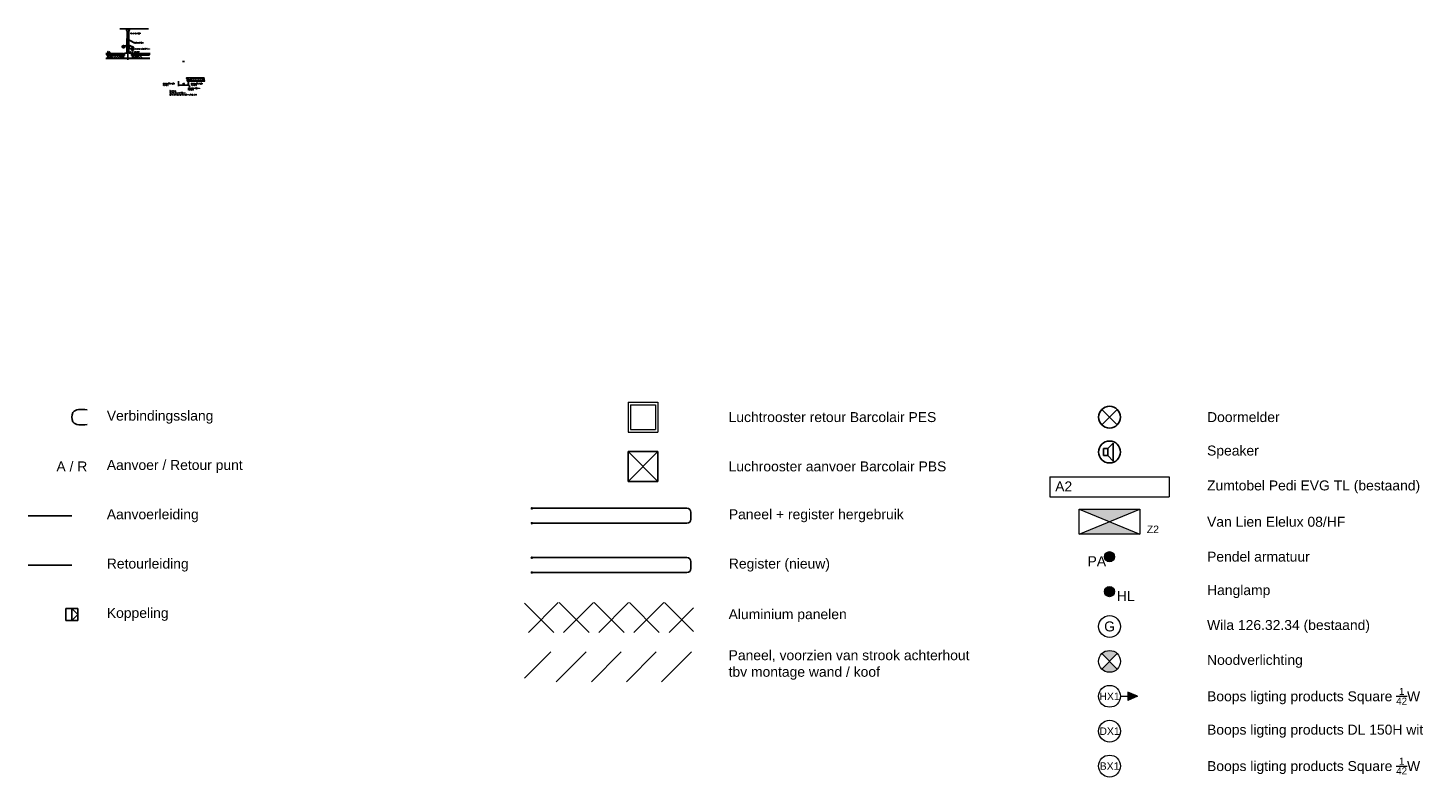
# Model space of a CAD drawing. Extents: x 51386 to 741080, y -643930 to -279818.
# Tile 1 of 34: x 51386 to 65465, y -288268 to -280735. Entities that reach past the tile are written whole.
import ezdxf

# ---------------------------------------------------------------- set-up
doc = ezdxf.new("R2010")
doc.units = 0
doc.header["$LTSCALE"] = 25
for name, color, linetype in [('0010CL', 2, 'CONTINUOUS'), ('0015', 8, 'CONTINUOUS'), ('0020', 7, 'CONTINUOUS'), ('0025', 1, 'CONTINUOUS'), ('0035', 5, 'CONTINUOUS'), ('25', 1, 'CONTINUOUS'), ('50', 3, 'CONTINUOUS'), ('I-PANELS', 5, 'CONTINUOUS'), ('KP-koppelingen', 6, 'CONTINUOUS'), ('KP-leidingen(aanvoer)', 5, 'CONTINUOUS'), ('KP-leidingen(retour)', 1, 'CONTINUOUS'), ('KP-Lucht aanvoer', 6, 'CONTINUOUS'), ('KP-lucht centreline', 2, 'CONTINUOUS'), ('KP-Melders', 3, 'CONTINUOUS'), ('KP-nieuweleiding retour', 1, 'CONTINUOUS'), ('KP-panelen', 1, 'CONTINUOUS'), ('KP-registers', 4, 'CONTINUOUS'), ('KP-slangen', 7, 'CONTINUOUS'), ('KP-tekst', 7, 'CONTINUOUS'), ('STALEN-HOEKANKER', 4, 'CONTINUOUS')]:
    doc.layers.add(name, color=color, linetype=linetype)
for name, color, linetype, lineweight in [('KP-Aluminium', 8, 'CONTINUOUS', 18), ('KP-Lucht retour', 3, 'CONTINUOUS', 18), ('KP-Registers-nieuw', 3, 'CONTINUOUS', 25), ('KP-Verlichting', 2, 'CONTINUOUS', 18)]:
    doc.layers.add(name, color=color, linetype=linetype, lineweight=lineweight)
doc.styles.add('arial', font='ARIAL.TTF')
doc.styles.add('VERWOL-1', font='ROMANS.SHX')
pattern_1 = [(105, (0, 0), (-12.07407283, -3.23523806), []), (195, (0, 0), (3.23523806, -12.07407283), [])]

# ---------------------------------------------------------------- blocks, each defined once
blk = doc.blocks.new('Register A')
at = {"layer": 'KP-registers', "linetype": 'Continuous'}
for p, q in [((50, 115), (50, 185)), ((90, 225), (1644, 225)), ((90, 75), (1644, 75))]:
    blk.add_line(p, q, dxfattribs=at)
for centre in [(1650, 225), (1650, 75)]:
    blk.add_circle(centre, 6, dxfattribs=at)
for centre, start, end in [((90, 185), 90, 180), ((90, 115), 180, 270)]:
    blk.add_arc(centre, 40, start, end, dxfattribs=at)
blk = doc.blocks.new('Register A nieuw')
at = {"layer": 'KP-Registers-nieuw', "linetype": 'Continuous'}
for p, q in [((1610, 225), (56, 225)), ((1650, 115), (1650, 185)), ((1610, 75), (56, 75))]:
    blk.add_line(p, q, dxfattribs=at)
for centre in [(50, 225), (50, 75)]:
    blk.add_circle(centre, 6, dxfattribs=at)
for centre, start, end in [((1610, 185), 0, 90), ((1610, 115), 270, 0)]:
    blk.add_arc(centre, 40, start, end, dxfattribs=at)

msp = doc.modelspace()

# ---------------------------------------------------------------- hatches: boundary and pattern name
at = {"layer": 'KP-Aluminium', "linetype": 'Continuous'}
h = msp.add_hatch(dxfattribs=at)
h.set_pattern_fill('ANSI37', color=256, scale=2000, style=0)
h.set_pattern_definition([(45, (-73561.9, -11975.6), (-176.7767, 176.7767), []), (135, (-73561.9, -11975.6), (-176.7767, -176.7767), [])])
h.paths.add_polyline_path([(58079.2, -286514.3), (56379.2, -286514.3), (56379.2, -286814.3), (58079.2, -286814.3)])
at = {"layer": 'KP-nieuweleiding retour', "linetype": 'Continuous'}
h = msp.add_hatch(dxfattribs=at)
h.set_pattern_fill('ANSI31', color=256, scale=2000, style=0)
h.set_pattern_definition([(45, (0, 0), (-176.7767, 176.7767), [])])
h.paths.add_polyline_path([(58079.2, -287010.2), (56379.2, -287010.2), (56379.2, -287310.2), (58079.2, -287310.2)])
at = {"layer": 'KP-panelen', "linetype": 'Continuous'}
h = msp.add_hatch(dxfattribs=at)
h.set_pattern_fill('ANSI37', color=256, scale=100, angle=60)
h.set_pattern_definition(pattern_1)
h.paths.add_polyline_path([(52347.3, -280990.4), (52291.3, -280990.4), (52300.8, -280999.9), (52347.3, -280999.9)])
h.paths.add_polyline_path([(52291.3, -280990.4), (52169.3, -280990.4), (52169.3, -280999.9), (52300.8, -280999.9)])
h = msp.add_hatch(dxfattribs=at)
h.set_pattern_fill('ANSI37', color=256, scale=100, angle=60)
h.set_pattern_definition(pattern_1)
h.paths.add_polyline_path([(52434.6, -280990.4), (52490.6, -280990.4), (52481.1, -280999.9), (52434.6, -280999.9)])
h.paths.add_polyline_path([(52490.6, -280990.4), (52612.5, -280990.4), (52612.5, -280999.9), (52481.1, -280999.9)])
at = {"layer": 'KP-Verlichting', "linetype": 'Continuous'}
h = msp.add_hatch(color=256, dxfattribs=at)
h.paths.add_polyline_path([(61957.8, -285575.9), (62262.5, -285701.6), (62567.2, -285575.9)])
h.paths.add_polyline_path([(62567.2, -285827.3), (62262.5, -285701.6), (61957.8, -285827.3)])
for points in [[(62313.4, -286052.5, 1), (62211.5, -286052.5, 1)], [(62313.4, -286403.4, 1), (62211.5, -286403.4, 1)]]:
    msp.add_hatch(color=256, dxfattribs=at).paths.add_polyline_path(points)
h = msp.add_hatch(color=256, dxfattribs=at)
h.paths.add_polyline_path([(62184.7, -287027.4), (62262.5, -287105.2), (62340.3, -287027.4, 0.4142136)])
h.paths.add_polyline_path([(62184.7, -287183, 0.4142136), (62340.3, -287183), (62262.5, -287105.2)])
h = msp.add_hatch(color=256, dxfattribs=at)
h.paths.add_polyline_path([(62544.4, -287456.1), (62446.6, -287456.1), (62446.6, -287498.2)])
h.paths.add_polyline_path([(62544.4, -287456.1), (62446.6, -287414), (62446.6, -287456.1)])

# ---------------------------------------------------------------- linework, layer by layer
at = {"layer": '0010CL', "linetype": 'Continuous'}
for p, q in [((52390.9, -280735.2), (52390.9, -280755.5)), ((52372.1, -280856.7), (52398.6, -280856.7)), ((52390.9, -281053.7), (52390.9, -280778.2)), ((52406, -280857.9), (52447.4, -280880.7)), ((52176.9, -281018.4), (52183.9, -281011.4)), ((52178.2, -281039.1), (52206, -281011.4)), ((52183.9, -281011.4), (52184.6, -281010.7)), ((52184.6, -281010.7), (52186.9, -281008.3)), ((52199.9, -281039.5), (52228.1, -281011.4)), ((52206, -281011.4), (52206.7, -281010.7)), ((52206.7, -281010.7), (52208.4, -281009)), ((52222.8, -281038.7), (52250.2, -281011.4)), ((52228.1, -281011.4), (52228.8, -281010.7)), ((52228.8, -281010.7), (52230.1, -281009.3)), ((52244.8, -281038.8), (52272.2, -281011.4)), ((52250.2, -281011.4), (52250.9, -281010.7)), ((52250.9, -281010.7), (52252.2, -281009.4)), ((52267, -281038.7), (52294.3, -281011.4)), ((52272.2, -281011.4), (52272.9, -281010.7)), ((52272.9, -281010.7), (52274.5, -281009.2)), ((52294.3, -281011.4), (52295, -281010.7)), ((52295, -281010.7), (52296.8, -281008.9)), ((52306.7, -281021.1), (52319.1, -281008.7)), ((52323.5, -281026.4), (52339, -281010.9)), ((52372.7, -280910), (52403, -280910)), ((52410.4, -280911.3), (52451.8, -280934.1)), ((52475.2, -281021.1), (52462.7, -281008.7)), ((52486.8, -281010.7), (52485, -281008.9)), ((52487.5, -281011.4), (52486.8, -281010.7)), ((52514.8, -281038.7), (52487.5, -281011.4)), ((52508.9, -281010.7), (52507.4, -281009.2)), ((52509.6, -281011.4), (52508.9, -281010.7)), ((52537.1, -281038.8), (52509.6, -281011.4)), ((52290.2, -281037.6), (52306.7, -281021.1)), ((52312.9, -281037.1), (52323.5, -281026.4)), ((52333.8, -281038.2), (52339.4, -281032.6)), ((52448, -281038.2), (52442.4, -281032.6)), ((52469, -281037.1), (52458.3, -281026.4)), ((52491.6, -281037.6), (52475.2, -281021.1)), ((52899.7, -281270.2), (52899.7, -281318.6)), ((52998.3, -281266.7), (52992.7, -281261.1)), ((53008.6, -281254.9), (52993.1, -281239.3)), ((52993.9, -281289.7), (53014.5, -281329.7)), ((52999.7, -281270.2), (52999.7, -281317.2)), ((53019.3, -281265.5), (53008.6, -281254.9)), ((53025.5, -281249.6), (53013, -281237.2)), ((53041.9, -281266.1), (53025.5, -281249.6)), ((53037.1, -281239.2), (53035.3, -281237.4)), ((53037.8, -281239.9), (53037.1, -281239.2)), ((53065.1, -281267.2), (53037.8, -281239.9)), ((53059.2, -281239.2), (53057.7, -281237.6)), ((53059.9, -281239.9), (53059.2, -281239.2)), ((53087.4, -281267.3), (53059.9, -281239.9)), ((53081.3, -281239.2), (53080, -281237.8)), ((53082, -281239.9), (53081.3, -281239.2)), ((53109.3, -281267.2), (53082, -281239.9)), ((53103.4, -281239.2), (53102.1, -281237.8)), ((53104.1, -281239.9), (53103.4, -281239.2)), ((53132.3, -281268), (53104.1, -281239.9)), ((53125.5, -281239.2), (53123.8, -281237.5)), ((53126.2, -281239.9), (53125.5, -281239.2)), ((53154, -281267.6), (53126.2, -281239.9)), ((53147.6, -281239.2), (53145.2, -281236.8)), ((53148.3, -281239.9), (53147.6, -281239.2)), ((53155.3, -281246.8), (53148.3, -281239.9))]:
    msp.add_line(p, q, dxfattribs=at)
at = {"layer": '0010CL', "color": 1, "linetype": 'Continuous'}
for p, q in [((52375.3, -280744.6), (52375.3, -280747.3)), ((52375.3, -280744.6), (52406.5, -280744.6)), ((52375.3, -280746.2), (52406.5, -280746.2)), ((52376.8, -280754), (52381.1, -280762.9)), ((52379.7, -280763.5), (52378.4, -280760.9)), ((52378.4, -280760.9), (52379.7, -280763.5)), ((52382.8, -280777.1), (52382.8, -280899.2)), ((52384.4, -280777.1), (52384.4, -280898)), ((52397.5, -280777.1), (52397.5, -280895.1)), ((52399, -280777.1), (52399, -280895.2)), ((52400.8, -280762.9), (52405.1, -280754)), ((52402.2, -280763.5), (52403.4, -280760.9)), ((52406.5, -280744.6), (52406.5, -280747.4)), ((52382.8, -280903.1), (52382.8, -280899.2)), ((52382.8, -280903.1), (52382.8, -280925.9)), ((52382.8, -280925.9), (52399, -280925.9)), ((52384.4, -280901.9), (52384.4, -280898)), ((52384.4, -280901.9), (52384.4, -280925.9)), ((52397.5, -280895.1), (52397.5, -280898.2)), ((52397.5, -280898.2), (52397.5, -280925.9)), ((52399, -280895.2), (52399, -280898.4)), ((52399, -280898.4), (52399, -280925.9))]:
    msp.add_line(p, q, dxfattribs=at)
at = {"layer": '0010CL', "color": 3, "linetype": 'Continuous'}
msp.add_line((52380.9, -280750.1), (52400.9, -280750.1), dxfattribs=at)
at = {"layer": '0010CL', "color": 2, "linetype": 'Continuous'}
for p, q in [((52387.2, -280860.9), (52394.7, -280860.9)), ((52390.9, -280864.6), (52390.9, -280857.1)), ((52387.2, -280902.1), (52394.7, -280902.1)), ((52390.9, -280905.9), (52390.9, -280898.4))]:
    msp.add_line(p, q, dxfattribs=at)
at = {"layer": '0010CL', "color": 1, "linetype": 'Continuous'}
for centre in [(52390.9, -280860.9), (52390.9, -280902.1)]:
    msp.add_circle(centre, 3.12, dxfattribs=at)
at = {"layer": '0010CL', "color": 3, "linetype": 'Continuous'}
for centre, radius in [((52346.2, -280922.1), 11), ((52346.2, -280922.1), 10), ((52436.6, -280946.4), 11), ((52436.6, -280946.4), 10)]:
    msp.add_circle(centre, radius, dxfattribs=at)
at = {"layer": '0010CL', "color": 1, "linetype": 'Continuous'}
for centre, radius, start, end in [((52406.5, -280747.3), 31.2, 180, 205.79603), ((52406.5, -280747.3), 31.2, 180, 180.46435), ((52390.3, -280747.4), 15, 180.46435, 205.79603), ((52351.5, -280777.1), 31.2, 0, 25.79603), ((52351.5, -280777.1), 32.8, 0, 25.79603), ((52430.3, -280777.1), 32.8, 154.20397, 180), ((52430.3, -280777.1), 31.2, 154.20397, 180), ((52375.3, -280747.3), 31.2, 334.20397, 0), ((52391.5, -280747.4), 15, 334.20397, 0)]:
    msp.add_arc(centre, radius, start, end, dxfattribs=at)
at = {"layer": '0010CL', "linetype": 'Continuous'}
for centre in [(52398.6, -280879.1), (52403.1, -280932.5)]:
    msp.add_arc(centre, 22.5, 70.87109, 90.08536, dxfattribs=at)
for points in [[(52176, -281007.9), (52218.9, -281009.2), (52285.3, -281009), (52324.4, -281008.7), (52335.1, -281008.8), (52338.3, -281009.6), (52338.9, -281015.1), (52339.1, -281026.7), (52339.4, -281033.7), (52338, -281038.1), (52334.9, -281038.3), (52260.2, -281038.9), (52214.1, -281038.9), (52180.7, -281039.4), (52170.9, -281038.1)], [(52605.9, -281007.9), (52562.9, -281009.2), (52496.6, -281009), (52457.4, -281008.7), (52446.7, -281008.8), (52443.5, -281009.6), (52443, -281015.1), (52442.8, -281026.7), (52442.4, -281033.7), (52443.9, -281038.1), (52446.9, -281038.3), (52521.6, -281038.9), (52567.7, -281038.9), (52601.1, -281039.4), (52611, -281038.1)], [(53156.2, -281236.4), (53113.2, -281237.7), (53046.9, -281237.5), (53007.7, -281237.2), (52997, -281237.3), (52993.8, -281238), (52993.3, -281243.6), (52993.1, -281255.2), (52992.7, -281262.2), (52994.2, -281266.6), (52997.2, -281266.8), (53071.9, -281267.3), (53118, -281267.3), (53151.5, -281267.9), (53161.3, -281266.6)], [(53156.2, -281236.4), (53156.6, -281239.2), (53156.8, -281239.9), (53155.2, -281247.5), (53157, -281256.1), (53157.7, -281263.2), (53161.3, -281266.4), (53161.4, -281268.5), (53162.4, -281269.2)]]:
    msp.add_spline(points, degree=3, dxfattribs=at)
msp.add_solid([(52991.7, -281290.9), (52987.1, -281276.4), (52996.2, -281288.6)], dxfattribs=at)
at = {"layer": '0015', "linetype": 'Continuous'}
for p, q in [((52291.3, -280990.4), (52315.6, -281014.7)), ((52315.6, -281014.7), (52338.9, -281014.7)), ((52466.2, -281014.7), (52442.9, -281014.7)), ((52490.6, -280990.4), (52466.2, -281014.7)), ((52957.8, -281072.7), (52941.6, -281072.7)), ((53020.2, -281254.9), (52993.1, -281254.9)), ((53035.9, -281239.2), (53020.2, -281254.9)), ((53035.2, -281239.9), (53156.8, -281239.9)), ((53157, -281239.2), (53035.9, -281239.2))]:
    msp.add_line(p, q, dxfattribs=at)
at = {"layer": '0015', "color": 2, "linetype": 'Continuous'}
msp.add_line((52904.7, -281309.7), (52994.7, -281309.7), dxfattribs=at)
for points in [[(52904.7, -281308.8), (52904.7, -281310.5), (52899.7, -281309.7)], [(52994.7, -281308.8), (52994.7, -281310.5), (52999.7, -281309.7)]]:
    msp.add_solid(points, dxfattribs=at)
at = {"layer": '0025', "linetype": 'Continuous'}
for p, q in [((52979.7, -281237.2), (52979.7, -281243.2)), ((52980.7, -281242.9), (52980.7, -281237.2)), ((52980.7, -281244.2), (52981.2, -281244.2)), ((52981, -281243.2), (52981, -281243.2)), ((52981.2, -281241.2), (52981.2, -281242.9)), ((52982.2, -281241.2), (52981.2, -281241.2)), ((52985.7, -281235.2), (52981.7, -281235.2)), ((52981.7, -281236.2), (52985.7, -281236.2)), ((52982.2, -281243.2), (52982.2, -281241.2)), ((52986.7, -281237.2), (52986.7, -281268.2)), ((52987.7, -281268.2), (52987.7, -281237.2)), ((52998.7, -281269.2), (52988.7, -281269.2)), ((52988.7, -281270.2), (52998.8, -281270.2))]:
    msp.add_line(p, q, dxfattribs=at)
for centre, radius, start, end in [((52981.7, -281237.2), 2, 90, 180), ((52980.7, -281243.2), 1, 180, 270), ((52981.7, -281237.2), 1, 90, 180), ((52981, -281242.9), 0.25, 180, 270), ((52981, -281242.9), 0.25, 270, 0), ((52981.2, -281243.2), 1, 270, 0), ((52985.7, -281237.2), 2, 0, 90), ((52985.7, -281237.2), 1, 0, 90), ((52988.7, -281268.2), 2, 180, 270), ((52988.7, -281268.2), 1, 180, 270), ((52998.7, -281270.2), 1, 270, 90)]:
    msp.add_arc(centre, radius, start, end, dxfattribs=at)
at = {"layer": '0035', "linetype": 'Continuous'}
for p, q in [((52379.9, -280851.8), (52378, -280851.8)), ((52378, -280851.8), (52378, -280861.5)), ((52379.9, -280861.5), (52378, -280861.5)), ((52379.9, -280840.4), (52379.9, -280901.4)), ((52379.9, -280861.5), (52379.9, -280851.8)), ((52379.9, -280855.7), (52398.6, -280855.7)), ((52379.9, -280855.7), (52379.9, -280857.7)), ((52379.9, -280857.7), (52398.6, -280857.7)), ((52381.5, -280840.4), (52381.5, -280900.2)), ((52399.6, -280840.4), (52399.6, -280895.3)), ((52401.2, -280840.4), (52401.2, -280895.4)), ((52405.5, -280858.8), (52439.8, -280877.7)), ((52406.5, -280857), (52440.8, -280875.9)), ((52440.8, -280875.9), (52439.8, -280877.7)), ((52439.8, -280877.7), (52443.6, -280878.6)), ((52440.8, -280875.9), (52443.6, -280878.6)), ((52348.9, -281001.8), (52343.5, -281001.8)), ((52343.5, -281001.8), (52343.5, -281037.7)), ((52344.9, -281001.8), (52344.9, -281037.7)), ((52344.9, -281001.8), (52344.9, -281037.7)), ((52348.9, -281001.8), (52344.9, -281001.8)), ((52344.9, -281001.8), (52344.9, -281037.7)), ((52348.9, -281001.8), (52344.9, -281001.8)), ((52348.9, -281013.2), (52348.9, -281001.8)), ((52348.9, -281013.2), (52348.9, -281001.8)), ((52348.9, -281013.2), (52348.9, -281001.8)), ((52356.9, -281013.2), (52348.9, -281013.2)), ((52356.9, -280990.2), (52356.9, -281013.2)), ((52373.7, -280988.2), (52358.9, -280988.2)), ((52378.2, -280905.2), (52376.2, -280905.2)), ((52376.2, -280905.2), (52376.2, -280914.9)), ((52378.2, -280914.9), (52376.2, -280914.9)), ((52378.2, -280914.9), (52378.2, -280905.2)), ((52378.2, -280909), (52403, -280909)), ((52378.2, -280909), (52378.2, -280911)), ((52378.2, -280911), (52403, -280911)), ((52379.9, -280905.3), (52379.9, -280901.4)), ((52379.9, -280913.7), (52379.9, -280904)), ((52379.9, -280905.3), (52379.9, -280982)), ((52379.9, -280907.8), (52379.9, -280909.8)), ((52381.5, -280904.1), (52381.5, -280900.2)), ((52381.5, -280904.1), (52381.5, -280971.4)), ((52399.6, -280895.3), (52399.6, -280898.4)), ((52399.6, -280898.4), (52399.6, -280974.2)), ((52401.2, -280895.4), (52401.2, -280898.5)), ((52401.2, -280898.5), (52401.2, -280982)), ((52408.2, -280988.2), (52423, -280988.2)), ((52409.9, -280912.2), (52444.2, -280931)), ((52410.9, -280910.4), (52445.2, -280929.3)), ((52425, -280990.2), (52425, -281013.2)), ((52425, -281013.2), (52433, -281013.2)), ((52433, -281001.8), (52438.3, -281001.8)), ((52433, -281013.2), (52433, -281001.8)), ((52433, -281001.8), (52437, -281001.8)), ((52433, -281013.2), (52433, -281001.8)), ((52433, -281001.8), (52437, -281001.8)), ((52433, -281013.2), (52433, -281001.8)), ((52437, -281001.8), (52437, -281037.7)), ((52437, -281001.8), (52437, -281037.7)), ((52437, -281001.8), (52437, -281037.7)), ((52438.3, -281001.8), (52438.3, -281037.7)), ((52445.2, -280929.3), (52444.2, -280931)), ((52444.2, -280931), (52448, -280932)), ((52445.2, -280929.3), (52448, -280932)), ((52343.5, -281037.7), (52390.9, -281037.7)), ((52354.1, -281037.7), (52390.9, -281037.7)), ((52354.1, -281037.7), (52390.9, -281037.7)), ((52427.7, -281037.7), (52390.9, -281037.7)), ((52438.3, -281037.7), (52390.9, -281037.7)), ((52427.7, -281037.7), (52390.9, -281037.7)), ((52427.7, -281037.7), (52390.9, -281037.7)), ((52938.7, -281072.7), (52941.6, -281072.7)), ((52957.8, -281072.7), (52960, -281072.7))]:
    msp.add_line(p, q, dxfattribs=at)
at = {"layer": '0035', "color": 2, "linetype": 'Continuous'}
for p, q in [((52383.4, -280853.4), (52398.4, -280853.4)), ((52390.9, -280860.9), (52390.9, -280845.9)), ((52384.1, -280950.8), (52399.1, -280950.8)), ((52391.6, -280958.3), (52391.6, -280943.3))]:
    msp.add_line(p, q, dxfattribs=at)
at = {"layer": '0035', "linetype": 'Continuous'}
for centre, radius, start, end in [((52398.6, -280878.9), 23.2, 70.26314, 90.08363), ((52398.6, -280879.4), 21.8, 71.56571, 90.08685), ((52358.9, -280990.2), 2, 90, 180), ((52373.7, -280982), 6.25, 270, 0), ((52407.4, -280982), 6.25, 180, 270), ((52403.1, -280932.3), 23.2, 70.26314, 90.08363), ((52403.1, -280932.8), 21.8, 71.56571, 90.08685), ((52423, -280990.2), 2, 0, 90)]:
    msp.add_arc(centre, radius, start, end, dxfattribs=at)
for points in [[(52381.5, -280971.4), (52381.5, -280976), (52381, -280981.7), (52380.5, -280984.1), (52378.9, -280986.8), (52373.7, -280988.2)], [(52399.6, -280971.4), (52399.7, -280976), (52400.1, -280981.7), (52400.6, -280984.1), (52402.2, -280986.8), (52407.4, -280988.2)]]:
    msp.add_spline(points, degree=3, dxfattribs=at)
at = {"layer": '25', "linetype": 'Continuous'}
for p, q in [((52332.4, -280914.8), (52333.4, -280914.8)), ((52332.4, -280921.2), (52332.4, -280914.8)), ((52333.4, -280921.2), (52333.4, -280914.8)), ((52378.9, -280914.8), (52358.9, -280914.8)), ((52359, -280920.2), (52359, -280914.8)), ((52359.9, -280921.2), (52359.9, -280915.8)), ((52402, -280915.8), (52359.9, -280915.8)), ((52379.9, -280907.8), (52378.9, -280907.8)), ((52378.9, -280907.8), (52378.9, -280914.8)), ((52379.9, -280907.8), (52379.9, -280914.8)), ((52402, -280914.8), (52379.9, -280914.8)), ((52403, -280907.8), (52402, -280907.8)), ((52402, -280907.8), (52402, -280914.8)), ((52402, -280915.8), (52402, -280940.8)), ((52422, -280940.8), (52402, -280940.8)), ((52403, -280907.8), (52403, -280939.8)), ((52423, -280939.8), (52403, -280939.8)), ((52422, -280946.2), (52422, -280940.8)), ((52423, -280939.8), (52423, -280945.2)), ((52450.5, -280939.8), (52449.5, -280939.8)), ((52449.5, -280946.2), (52449.5, -280939.8)), ((52450.5, -280946.2), (52450.5, -280939.8))]:
    msp.add_line(p, q, dxfattribs=at)
for centre, radius, start, end in [((52346.2, -280921.2), 13.8, 180, 0), ((52346.2, -280921.1), 12.8, 180.16921, 4.31588), ((52436.2, -280945.7), 14.3, 182.04606, 357.95394), ((52436.3, -280945.7), 13.2, 177.78995, 357.88148)]:
    msp.add_arc(centre, radius, start, end, dxfattribs=at)
at = {"layer": '50', "linetype": 'Continuous'}
msp.add_line((52309.4, -280744.6), (52595.8, -280744.6), dxfattribs=at)
at = {"layer": 'I-PANELS'}
for p, q in [((52338.9, -281014.7), (52340.2, -281014.7)), ((52340.2, -281039.5), (52340.2, -281001.9)), ((52340.9, -281010.7), (52340.9, -281039.5)), ((52342.2, -280999.9), (52352.6, -280999.9)), ((52352.6, -281000.6), (52342.2, -281000.6)), ((52353.9, -281008.6), (52353.9, -281001.9)), ((52353.9, -281008.6), (52354.6, -281008.6)), ((52354.6, -281001.9), (52354.6, -281008.6)), ((52427.2, -281001.9), (52427.2, -281008.6)), ((52427.9, -281008.6), (52427.2, -281008.6)), ((52427.9, -281008.6), (52427.9, -281001.9)), ((52439.6, -280999.9), (52429.2, -280999.9)), ((52429.2, -281000.6), (52439.6, -281000.6)), ((52441.6, -281039.5), (52441.6, -281001.9)), ((52339.7, -281040.7), (52169.8, -281040.7)), ((52170.7, -281040), (52339.7, -281040)), ((52611.1, -281040), (52442.1, -281040)), ((52442.1, -281040.7), (52612.1, -281040.7)), ((52991.9, -281239.2), (52991.2, -281239.2)), ((52991.2, -281239.2), (52991.2, -281268)), ((52991.9, -281268), (52991.9, -281239.2)), ((52993.1, -281254.9), (52991.9, -281254.9)), ((53161.4, -281268.5), (52992.4, -281268.5)), ((52992.4, -281269.2), (53162.4, -281269.2))]:
    msp.add_line(p, q, dxfattribs=at)
for centre, radius, start, end in [((52342.2, -281001.9), 2, 90, 180), ((52342.2, -281001.9), 1.3, 90, 180), ((52352.6, -281001.9), 2, 0, 90), ((52352.6, -281001.9), 1.3, 0, 90), ((52429.2, -281001.9), 2, 90, 180), ((52429.2, -281001.9), 1.3, 90, 180), ((52439.6, -281001.9), 2, 0, 90), ((52439.6, -281001.9), 1.3, 0, 90), ((52339.7, -281039.5), 1.2, 270, 0), ((52339.7, -281039.5), 0.5, 270, 0), ((52442.1, -281039.5), 1.2, 180, 270), ((52992.4, -281268), 1.2, 180, 270), ((52992.4, -281268), 0.5, 180, 270)]:
    msp.add_arc(centre, radius, start, end, dxfattribs=at)
at = {"layer": 'KP-koppelingen', "linetype": 'Continuous'}
for p, q in [((51766, -286571.8), (51887.7, -286571.8)), ((51766, -286571.8), (51766, -286693.4)), ((51887.7, -286632.6), (51826.9, -286571.8)), ((51826.9, -286571.8), (51826.9, -286693.4)), ((51826.9, -286693.4), (51887.7, -286632.6)), ((51887.7, -286571.8), (51887.7, -286693.4)), ((51766, -286693.4), (51887.7, -286693.4))]:
    msp.add_line(p, q, dxfattribs=at)
at = {"layer": 'KP-leidingen(aanvoer)', "linetype": 'Continuous'}
msp.add_line((51826.9, -285640.8), (51385.6, -285640.8), dxfattribs=at)
at = {"layer": 'KP-leidingen(retour)', "linetype": 'Continuous'}
msp.add_line((51826.9, -286136.7), (51385.6, -286136.7), dxfattribs=at)
at = {"layer": 'KP-Lucht aanvoer', "linetype": 'Continuous'}
for p, q in [((57420.5, -284994.8), (57420.5, -285294.8)), ((57420.5, -284994.8), (57720.5, -284994.8)), ((57420.5, -285294.8), (57720.5, -284994.8)), ((57420.5, -284994.8), (57720.5, -285294.8)), ((57720.5, -284994.8), (57720.5, -285294.8)), ((57420.5, -285294.8), (57720.5, -285294.8))]:
    msp.add_line(p, q, dxfattribs=at)
at = {"layer": 'KP-lucht centreline', "linetype": 'Continuous'}
for p, q in [((52359.8, -280921.2), (52332.5, -280921.2)), ((52346.2, -280907.5), (52346.2, -280934.8)), ((52450.3, -280946.4), (52423, -280946.4)), ((52436.6, -280932.7), (52436.6, -280960.1))]:
    msp.add_line(p, q, dxfattribs=at)
at = {"layer": 'KP-Lucht retour', "linetype": 'Continuous'}
for p, q in [((57420.5, -284498.9), (57420.5, -284798.9)), ((57420.5, -284498.9), (57720.5, -284498.9)), ((57445.5, -284523.9), (57445.5, -284773.9)), ((57445.5, -284523.9), (57695.5, -284523.9)), ((57695.5, -284523.9), (57695.5, -284773.9)), ((57720.5, -284498.9), (57720.5, -284798.9)), ((57420.5, -284798.9), (57720.5, -284798.9)), ((57445.5, -284773.9), (57695.5, -284773.9))]:
    msp.add_line(p, q, dxfattribs=at)
at = {"layer": 'KP-Melders', "linetype": 'Continuous'}
for p, q in [((62184.7, -284726.7), (62340.3, -284571.1)), ((62184.7, -284571.1), (62340.3, -284726.7)), ((62245.6, -284965.4), (62297.7, -284910)), ((62297.7, -284910), (62297.7, -285090.7)), ((62202.6, -284965.4), (62245.6, -284965.4)), ((62202.6, -284965.4), (62202.6, -285035.4)), ((62202.6, -285035.4), (62245.6, -285035.4)), ((62202.6, -285035.4), (62245.6, -285035.4)), ((62245.6, -284965.4), (62245.6, -285035.4)), ((62245.6, -285035.4), (62297.7, -285090.7))]:
    msp.add_line(p, q, dxfattribs=at)
for centre in [(62262.5, -284648.9), (62262.5, -284999.8)]:
    msp.add_circle(centre, 110, dxfattribs=at)
at = {"layer": 'KP-panelen', "linetype": 'Continuous'}
for p, q in [((52347.3, -280990.4), (52169.3, -280990.4)), ((52347.3, -280999.9), (52169.3, -280999.9)), ((52340.9, -281002.6), (52340.9, -281038.6)), ((52342.2, -281002.6), (52342.2, -281038.6)), ((52342.9, -281000.6), (52350.9, -281000.6)), ((52342.9, -281001.8), (52350.9, -281001.8)), ((52347.3, -280990.4), (52347.3, -280999.9)), ((52350.9, -281000.6), (52350.9, -281001.8)), ((52430.9, -281000.6), (52430.9, -281001.8)), ((52430.9, -281000.6), (52438.9, -281000.6)), ((52438.9, -281000.6), (52430.9, -281000.6)), ((52430.9, -281000.6), (52430.9, -281001.8)), ((52430.9, -281001.8), (52438.9, -281001.8)), ((52438.9, -281001.8), (52430.9, -281001.8)), ((52434.6, -280990.4), (52612.5, -280990.4)), ((52434.6, -280990.4), (52434.6, -280999.9)), ((52434.6, -280999.9), (52612.5, -280999.9)), ((52439.7, -281002.6), (52439.7, -281038.6)), ((52439.7, -281002.6), (52439.7, -281038.6)), ((52440.9, -281002.6), (52440.9, -281038.6)), ((52440.9, -281002.6), (52440.9, -281038.6)), ((52342.9, -281039.3), (52438.9, -281039.3)), ((52438.9, -281039.3), (52342.9, -281039.3)), ((52342.9, -281040.6), (52438.9, -281040.6)), ((52438.9, -281040.6), (52342.9, -281040.6))]:
    msp.add_line(p, q, dxfattribs=at)
for centre, radius, start, end in [((52342.9, -281002.6), 2, 90, 180), ((52342.9, -281002.6), 0.75, 90, 180), ((52438.9, -281002.6), 2, 0, 90), ((52438.9, -281002.6), 2, 0, 90), ((52438.9, -281002.6), 0.75, 0, 90), ((52438.9, -281002.6), 0.75, 0, 90), ((52342.9, -281038.6), 2, 180, 270), ((52342.9, -281038.6), 0.75, 180, 270), ((52438.9, -281038.6), 2, 270, 0), ((52438.9, -281038.6), 0.75, 270, 0), ((52438.9, -281038.6), 2, 270, 0), ((52438.9, -281038.6), 0.75, 270, 0)]:
    msp.add_arc(centre, radius, start, end, dxfattribs=at)
at = {"layer": 'KP-slangen', "linetype": 'Continuous'}
msp.add_spline([(51979.7, -284573.7), (51838, -284602.5), (51838, -284695.3), (51979.7, -284723.7)], degree=3, dxfattribs=at)
at = {"layer": 'KP-Verlichting', "linetype": 'Continuous'}
for p, q in [((61662.5, -285250.7), (62862.5, -285250.7)), ((61662.5, -285250.7), (61662.5, -285450.7)), ((62862.5, -285250.7), (62862.5, -285450.7)), ((61662.5, -285450.7), (62862.5, -285450.7)), ((61957.8, -285575.9), (62567.2, -285575.9)), ((61957.8, -285827.3), (61957.8, -285575.9)), ((61957.8, -285827.3), (62567.2, -285575.9)), ((61957.8, -285575.9), (62567.2, -285827.3)), ((62567.2, -285575.9), (62567.2, -285827.3)), ((62567.2, -285827.3), (61957.8, -285827.3)), ((62340.3, -287183), (62184.7, -287027.4)), ((62184.7, -287183), (62340.3, -287027.4)), ((62372.5, -287456.1), (62544.4, -287456.1)), ((62544.4, -287456.1), (62446.6, -287414)), ((62446.6, -287414), (62446.6, -287498.2)), ((62544.4, -287456.1), (62446.6, -287498.2))]:
    msp.add_line(p, q, dxfattribs=at)
for centre, radius in [((62262.5, -286052.5), 51), ((62262.5, -286403.4), 51), ((62262.5, -286754.3), 110), ((62262.5, -287105.2), 110), ((62262.5, -287456.1), 110), ((62262.5, -287807), 110), ((62262.5, -288157.9), 110)]:
    msp.add_circle(centre, radius, dxfattribs=at)
at = {"layer": 'STALEN-HOEKANKER', "color": 8}
msp.add_circle((52390.9, -280853.4), 3.75, dxfattribs=at)
at = {"layer": 'STALEN-HOEKANKER', "color": 5}
msp.add_circle((52391.6, -280950.8), 3.75, dxfattribs=at)

# ---------------------------------------------------------------- block references
at = {"layer": 'KP-registers', "linetype": 'Continuous', "xscale": -1}
msp.add_blockref('Register A', (58101.8, -285790.8), dxfattribs=at)
at = {"layer": 'KP-Registers-nieuw', "linetype": 'Continuous'}
msp.add_blockref('Register A nieuw', (56401.8, -286286.7), dxfattribs=at)

# ---------------------------------------------------------------- texts
at = {"layer": '0020', "color": 7, "style": 'VERWOL-1'}
for s, height, p in [('Nonius bovendeel', 8.712, (52413.6, -280793.2)), ('Buigspijker (2x)', 8.712, (52449.8, -280886.6)), ('Gips', 8.71, (52184.7, -280980.7)), ('Isolatie', 8.71, (52184.7, -281029.1)), ('Nonius onderdeel', 8.712, (52403.3, -280979.7)), ('Koperleiding %%C22/%%C15mm', 8.712, (52457.7, -280949.7)), ('Paneel (600x1920)', 8.712, (52743.7, -281298.7)), ('100', 8.71, (52938.4, -281303.1)), ('Paneel (600x1920)', 8.712, (53026.2, -281298.7)), ('Ral 9010', 8.71, (52743.7, -281314.5)), ('Ophanging:', 8.71, (52810.8, -281373.5)), ('Hart op hart max 800mm', 8.712, (52810.8, -281392.2)), ('Eerste afhangpunt, max 400mm uit de wand', 8.712, (52810.8, -281410.9)), ('Bandraster 100mm', 8.712, (52995.9, -281346)), ('Ral 9010', 8.71, (52995.9, -281360.2)), ('Ral 9010', 8.71, (53026.2, -281314.5))]:
    msp.add_text(s, height=height, dxfattribs=at).set_placement(p)
at = {"layer": 'KP-tekst', "linetype": 'Continuous', "insert": (51826.9, -285144.8), "char_height": 100, "attachment_point": 5, "style": 'arial'}
msp.add_mtext('\\A1;A / R', dxfattribs=at)
at = {"layer": 'KP-Verlichting', "linetype": 'Continuous', "style": 'arial'}
for s, insert, char_height, attachment_point in [('\\A1;Verbindingsslang', (52178.2, -284648.9), 100, 4), ('\\A1;Luchtrooster retour Barcolair PES', (58431.2, -284648.9), 100, 4), ('\\A1;Doormelder', (63242.9, -284648.9), 100, 4), ('\\A1;Speaker', (63242.9, -284999.8), 100, 4), ('\\A1;Aanvoer / Retour punt', (52178.2, -285144.8), 100, 4), ('\\A1;Luchrooster aanvoer Barcolair PBS', (58431.2, -285144.8), 100, 4), ('\\A1;A2', (61801.1, -285345.6), 100, 5), ('\\A1;Zumtobel Pedi EVG TL (bestaand)', (63242.9, -285350.7), 100, 4), ('\\A1;Aanvoerleiding', (52178.2, -285640.8), 100, 4), ('\\A1;Paneel + register hergebruik', (58433.7, -285640.8), 100, 4), ('\\A1;Van Lien Elelux 08/HF', (63242.9, -285701.6), 100, 4), ('\\A1;Z2', (62698.1, -285776.9), 75, 5), ('\\A1;Retourleiding', (52178.2, -286136.7), 100, 4), ('\\A1;Register (nieuw)', (58433.7, -286136.7), 100, 4), ('\\A1;PA', (62134.1, -286097.7), 100, 5), ('\\A1;Pendel armatuur', (63242.9, -286052.5), 100, 4), ('\\A1;Hanglamp', (63242.9, -286403.4), 100, 4), ('\\A1;HL', (62425.2, -286448.6), 100, 5), ('\\A1;Koppeling', (52178.2, -286632.6), 100, 4), ('\\A1;Aluminium panelen', (58431.2, -286645.6), 100, 4), ('\\A1;G', (62262.5, -286754.3), 100, 5), ('\\A1;Wila 126.32.34 (bestaand)', (63242.9, -286754.3), 100, 4), ('\\A1;Paneel, voorzien van strook achterhout\\Ptbv montage wand / koof', (58431.2, -287141.5), 100, 4), ('\\A1;Noodverlichting', (63242.9, -287105.2), 100, 4), ('\\A1;HX1', (62262.5, -287456.1), 75, 5), ('\\A1;Boops ligting products Square {\\H0.7x;\\S1/42;}W', (63242.9, -287456.1), 100, 4), ('\\A1;DX1', (62262.5, -287807), 75, 5), ('\\A1;Boops ligting products DL 150H wit', (63242.9, -287807), 100, 4), ('\\A1;BX1', (62262.5, -288157.9), 75, 5), ('\\A1;Boops ligting products Square {\\H0.7x;\\S1/42;}W', (63242.9, -288157.9), 100, 4)]:
    msp.add_mtext(s, dxfattribs=dict(at, insert=insert, char_height=char_height, attachment_point=attachment_point))

doc.saveas('drawing.dxf')
